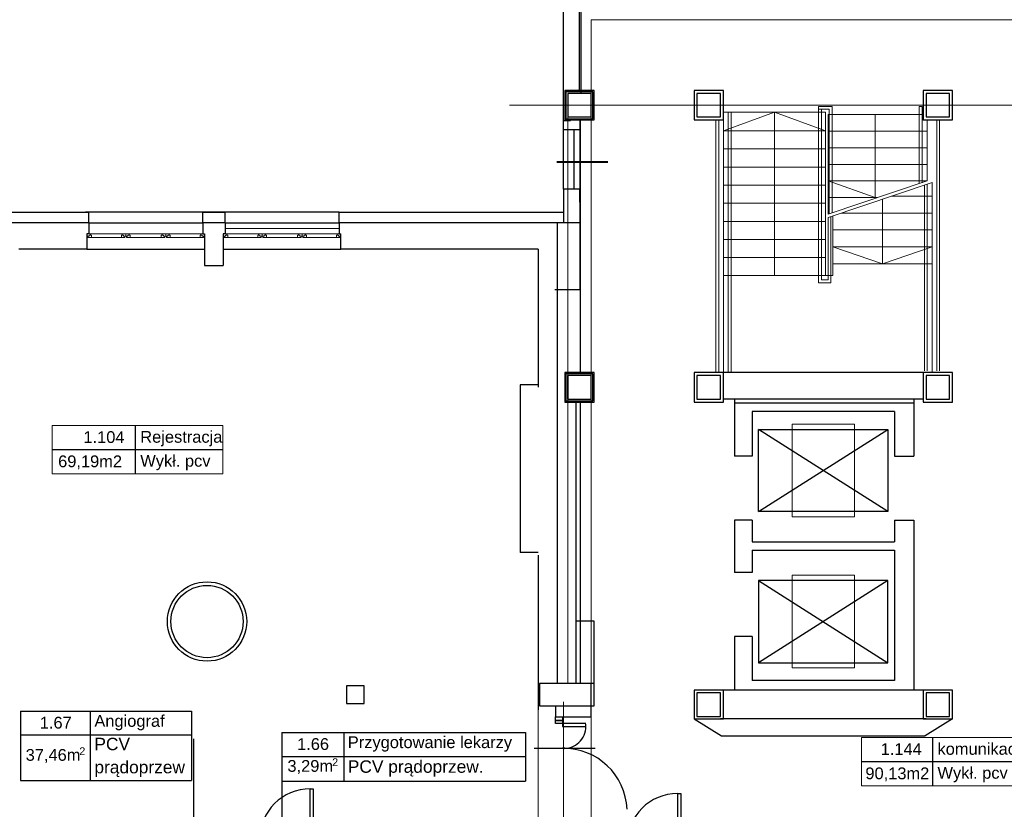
# Model space of a CAD drawing. Header units: millimetres. Extents: x 6612728327 to 6612744462, y 5733542327 to 5733552841.
# Tile 64 of 124: x 6612737210 to 6612738886, y 5733544947 to 5733546290. Entities that reach past the tile are written whole.
import ezdxf

# ---------------------------------------------------------------- set-up
doc = ezdxf.new("R2010")
doc.units = ezdxf.units.MM
doc.header["$MEASUREMENT"] = 0
doc.header["$XCLIPFRAME"] = 0
for name, color, linetype in [('!!!!_SCIANY GRUBE', 7, 'Continuous'), ('A_A-OPISY POM', 7, 'Continuous'), ('A_Sciany istn_DZIAŁOWE', 7, 'Continuous'), ('A_SCIANY PROJ. wewn', 7, 'Continuous'), ('A_SCIANY PROJ. ZELBET', 7, 'Continuous'), ('A_Stolarka_drzw_wew', 192, 'Continuous'), ('A_Stolarka_okna', 7, 'Continuous'), ('dwa_SCHODY', 7, 'Continuous'), ('dwa_SCHODY-balustr itp', 7, 'Continuous'), ('dwa_TEXT', 7, 'Continuous'), ('inw_PODCIĄGI', 7, 'Continuous'), ('inw_STOLARKAOKIENNA', 7, 'Continuous'), ('inw_WIDOK', 7, 'Continuous'), ('OSIE', 7, 'Continuous'), ('WIDOK', 7, 'Continuous')]:
    doc.layers.add(name, color=color, linetype=linetype)
doc.styles.add('GENERATED_STYLE_1', font='arial.ttf')
picture_1 = doc.add_image_def('image1.jpg', size_in_pixel=(216, 320))

msp = doc.modelspace()

# ---------------------------------------------------------------- linework, layer by layer
at = {"layer": '!!!!_SCIANY GRUBE', "color": 7, "lineweight": 30}
for p, q in [((6612738135.516488, 5733546119.844685), (6612738135.516488, 5733546367.844632)), ((6612738135.516488, 5733546118.844685), (6612738135.516488, 5733546367.844632)), ((6612738165.516487, 5733546164.844685), (6612738165.516487, 5733546362.844685)), ((6612738135.516487, 5733546103.015399), (6612738135.516487, 5733546313.024934)), ((6612738162.516488, 5733546169.844685), (6612738162.516488, 5733546319.844685)), ((6612738135.516488, 5733546118.844685), (6612738147.516488, 5733546118.844685)), ((6612738135.516488, 5733546118.844685), (6612738147.516488, 5733546118.844685)), ((6612738147.516487, 5733546121.844685), (6612738163.516487, 5733546121.844685)), ((6612738147.516488, 5733546119.844685), (6612738163.516488, 5733546119.844685)), ((6612738147.516488, 5733546118.844685), (6612738147.516488, 5733546119.844685)), ((6612738147.516488, 5733546119.844685), (6612738163.516488, 5733546119.844685)), ((6612738147.516488, 5733546118.844685), (6612738147.516488, 5733546119.844685)), ((6612738135.516487, 5733545980.082879), (6612738135.516487, 5733545975.082879)), ((6612738163.427757, 5733545980.082879), (6612738163.427757, 5733545831.565315)), ((6612737327.516486, 5733545944.844685), (6612737327.516486, 5733545962.844685)), ((6612737521.516487, 5733545944.844685), (6612737521.516487, 5733545962.844685)), ((6612737559.516487, 5733545944.844685), (6612737559.516487, 5733545962.844685)), ((6612737753.516487, 5733545944.844685), (6612737753.516487, 5733545962.844685)), ((6612737327.516486, 5733545944.844685), (6612737175.822072, 5733545944.844685)), ((6612737327.516486, 5733545944.844685), (6612737327.516486, 5733545925.844685)), ((6612737327.516486, 5733545944.844685), (6612737327.516486, 5733545925.844685)), ((6612737559.516487, 5733545944.844685), (6612737521.516487, 5733545944.844685)), ((6612737521.516487, 5733545944.844685), (6612737521.516487, 5733545925.844685)), ((6612737559.516487, 5733545944.844685), (6612737521.516487, 5733545944.844685)), ((6612737521.516487, 5733545944.844685), (6612737521.516487, 5733545925.844685)), ((6612737559.516487, 5733545944.844685), (6612737559.516487, 5733545925.844685)), ((6612737753.516487, 5733545944.844685), (6612737753.516487, 5733545925.844685)), ((6612738163.516487, 5733545944.844685), (6612737753.516487, 5733545944.844685)), ((6612737753.516487, 5733545944.844685), (6612737753.516487, 5733545925.844685)), ((6612738124.516487, 5733545944.844685), (6612738124.516487, 5733545160.844683)), ((6612738124.516488, 5733545944.844684), (6612738124.516488, 5733545160.844683)), ((6612738124.516488, 5733545944.844684), (6612738124.516488, 5733545160.844683)), ((6612738163.516487, 5733545941.844685), (6612738163.516487, 5733545687.844684)), ((6612738163.516488, 5733545941.844684), (6612738163.516488, 5733545689.844684)), ((6612738163.516488, 5733545941.844684), (6612738163.516488, 5733545689.844684)), ((6612737327.516486, 5733545925.844685), (6612737324.516486, 5733545925.844685)), ((6612737324.516486, 5733545925.844685), (6612737324.516486, 5733545899.844685)), ((6612737327.516486, 5733545925.844685), (6612737324.516486, 5733545925.844685)), ((6612737521.516487, 5733545925.844685), (6612737524.516487, 5733545925.844685)), ((6612737521.516487, 5733545925.844685), (6612737524.516487, 5733545925.844685)), ((6612737524.516487, 5733545925.844685), (6612737524.516487, 5733545871.844685)), ((6612737524.516487, 5733545925.844685), (6612737524.516487, 5733545871.844685)), ((6612737556.516487, 5733545925.844685), (6612737556.516487, 5733545871.844685)), ((6612737559.516487, 5733545925.844685), (6612737556.516487, 5733545925.844685)), ((6612737556.516487, 5733545925.844685), (6612737556.516487, 5733545871.844685)), ((6612737559.516487, 5733545925.844685), (6612737556.516487, 5733545925.844685)), ((6612737753.516487, 5733545925.844685), (6612737756.516487, 5733545925.844685)), ((6612737753.516487, 5733545925.844685), (6612737756.516487, 5733545925.844685)), ((6612737756.516487, 5733545899.844685), (6612737756.516487, 5733545925.844685)), ((6612737324.516486, 5733545899.844685), (6612737208.516486, 5733545899.844685)), ((6612738092.516487, 5733545899.844685), (6612737756.516487, 5733545899.844685)), ((6612738092.516487, 5733545899.844685), (6612738092.516487, 5733545668.844684)), ((6612738092.516488, 5733545899.844684), (6612738092.516488, 5733545664.844684)), ((6612737524.516487, 5733545871.844685), (6612737556.516487, 5733545871.844685)), ((6612738120.910397, 5733545831.565315), (6612738163.427757, 5733545831.565315)), ((6612738747.516489, 5733545689.844684), (6612738357.516488, 5733545689.844684)), ((6612738747.516489, 5733545689.844684), (6612738407.516488, 5733545689.844684)), ((6612738747.516489, 5733545689.844684), (6612738407.516488, 5733545689.844684)), ((6612738061.516487, 5733545668.844684), (6612738061.516487, 5733545383.844684)), ((6612738092.516487, 5733545668.844684), (6612738061.516487, 5733545668.844684)), ((6612738061.516487, 5733545668.844684), (6612738061.516487, 5733545383.844684)), ((6612738092.516487, 5733545668.844684), (6612738061.516487, 5733545668.844684)), ((6612738061.516487, 5733545668.844684), (6612738061.516487, 5733545383.844684)), ((6612738092.516487, 5733545668.844684), (6612738061.516487, 5733545668.844684)), ((6612738061.516487, 5733545668.844684), (6612738061.516487, 5733545383.844684)), ((6612738092.516487, 5733545668.844684), (6612738061.516487, 5733545668.844684)), ((6612738163.516487, 5733545641.844684), (6612738163.516487, 5733545160.844683)), ((6612738747.516489, 5733545644.844684), (6612738407.516488, 5733545644.844684)), ((6612738747.516489, 5733545644.844684), (6612738407.516488, 5733545644.844684)), ((6612738426.516489, 5733545644.844684), (6612738426.516489, 5733545547.844683)), ((6612738731.516489, 5733545644.844684), (6612738731.516489, 5733545547.844683)), ((6612738156.516488, 5733545639.844684), (6612738156.516488, 5733545160.844683)), ((6612738731.516489, 5733545637.844683), (6612738426.516489, 5733545637.844683)), ((6612738426.516489, 5733545637.844683), (6612738426.516489, 5733545547.844683)), ((6612738731.516489, 5733545637.844683), (6612738426.516489, 5733545637.844683)), ((6612738426.516489, 5733545637.844683), (6612738426.516489, 5733545547.844683)), ((6612738731.516489, 5733545637.844683), (6612738731.516489, 5733545547.844683)), ((6612738731.516489, 5733545637.844683), (6612738731.516489, 5733545547.844683)), ((6612738698.516489, 5733545623.844684), (6612738456.516488, 5733545623.844684)), ((6612738456.516488, 5733545623.844684), (6612738456.516488, 5733545547.844683)), ((6612738698.516489, 5733545623.844684), (6612738456.516488, 5733545623.844684)), ((6612738456.516488, 5733545623.844684), (6612738456.516488, 5733545547.844683)), ((6612738698.516489, 5733545623.844684), (6612738698.516489, 5733545547.844683)), ((6612738698.516489, 5733545623.844684), (6612738698.516489, 5733545547.844683)), ((6612738456.516488, 5733545547.844683), (6612738426.516489, 5733545547.844683)), ((6612738456.516488, 5733545547.844683), (6612738426.516489, 5733545547.844683)), ((6612738698.516489, 5733545547.844683), (6612738731.516489, 5733545547.844683)), ((6612738698.516489, 5733545547.844683), (6612738731.516489, 5733545547.844683)), ((6612738426.516489, 5733545438.844683), (6612738426.516489, 5733545349.844683)), ((6612738456.516488, 5733545438.844683), (6612738426.516489, 5733545438.844683)), ((6612738426.516489, 5733545438.844683), (6612738426.516489, 5733545349.844683)), ((6612738456.516488, 5733545438.844683), (6612738426.516489, 5733545438.844683)), ((6612738426.516489, 5733545438.844683), (6612738426.516489, 5733545349.844683)), ((6612738456.516488, 5733545438.844683), (6612738456.516488, 5733545401.844684)), ((6612738456.516488, 5733545438.844683), (6612738456.516488, 5733545401.844684)), ((6612738698.516489, 5733545438.844683), (6612738698.516489, 5733545401.844684)), ((6612738698.516489, 5733545438.844683), (6612738731.516489, 5733545438.844683)), ((6612738698.516489, 5733545438.844683), (6612738698.516489, 5733545401.844684)), ((6612738698.516489, 5733545438.844683), (6612738731.516489, 5733545438.844683)), ((6612738731.516489, 5733545438.844683), (6612738731.516489, 5733545226.844683)), ((6612738731.516489, 5733545438.844683), (6612738731.516489, 5733545149.844683)), ((6612738731.516489, 5733545438.844683), (6612738731.516489, 5733545226.844683)), ((6612738456.516488, 5733545401.844684), (6612738698.516489, 5733545401.844684)), ((6612738456.516488, 5733545401.844684), (6612738698.516489, 5733545401.844684)), ((6612738092.516487, 5733545383.844684), (6612738061.516487, 5733545383.844684)), ((6612738092.516487, 5733545383.844684), (6612738061.516487, 5733545383.844684)), ((6612738092.516487, 5733545383.844684), (6612738061.516487, 5733545383.844684)), ((6612738092.516487, 5733545383.844684), (6612738061.516487, 5733545383.844684)), ((6612738092.516487, 5733545379.11022), (6612738092.516487, 5733545116.118355)), ((6612738456.516488, 5733545387.844683), (6612738456.516488, 5733545349.844683)), ((6612738456.516488, 5733545387.844683), (6612738698.516489, 5733545387.844683)), ((6612738456.516488, 5733545387.844683), (6612738456.516488, 5733545349.844683)), ((6612738456.516488, 5733545387.844683), (6612738698.516489, 5733545387.844683)), ((6612738698.516489, 5733545387.844683), (6612738698.516489, 5733545226.844683)), ((6612738698.516489, 5733545387.844683), (6612738698.516489, 5733545226.844683)), ((6612738456.516488, 5733545349.844683), (6612738426.516489, 5733545349.844683)), ((6612738456.516488, 5733545349.844683), (6612738426.516489, 5733545349.844683)), ((6612738426.516489, 5733545240.844683), (6612738426.516489, 5733545151.844683)), ((6612738456.516488, 5733545240.844683), (6612738426.516489, 5733545240.844683)), ((6612738426.516489, 5733545240.844683), (6612738426.516489, 5733545151.844683)), ((6612738456.516488, 5733545240.844683), (6612738426.516489, 5733545240.844683)), ((6612738426.516489, 5733545240.844683), (6612738426.516489, 5733545149.844683)), ((6612738456.516488, 5733545240.844683), (6612738456.516488, 5733545165.844683)), ((6612738456.516488, 5733545240.844683), (6612738456.516488, 5733545165.844683)), ((6612738698.516489, 5733545226.844683), (6612738698.516489, 5733545165.844683)), ((6612738698.516489, 5733545226.844683), (6612738698.516489, 5733545165.844683)), ((6612738731.516489, 5733545226.844683), (6612738731.516489, 5733545151.844683)), ((6612738731.516489, 5733545226.844683), (6612738731.516489, 5733545151.844683)), ((6612738698.516489, 5733545165.844683), (6612738456.516488, 5733545165.844683)), ((6612738698.516489, 5733545165.844683), (6612738456.516488, 5733545165.844683)), ((6612738752.516488, 5733545149.844683), (6612738402.516488, 5733545149.844683)), ((6612738752.516488, 5733545149.844683), (6612738402.516488, 5733545149.844683)), ((6612738121.627832, 5733545122.844683), (6612738121.627832, 5733545104.354948)), ((6612738752.516488, 5733545100.844683), (6612738402.516488, 5733545100.844683)), ((6612738752.516488, 5733545100.844683), (6612738402.516488, 5733545100.844683)), ((6612738404.249774, 5733545071.844683), (6612738577.516488, 5733545071.844683)), ((6612738578.016488, 5733545071.844683), (6612738750.783203, 5733545071.844683))]:
    msp.add_line(p, q, dxfattribs=at)
for points in [[(6612738137.516488, 5733546119.844685), (6612738187.516488, 5733546119.844685), (6612738187.516488, 5733546169.844685), (6612738137.516488, 5733546169.844685)], [(6612738142.516488, 5733546124.844685), (6612738182.516488, 5733546124.844685), (6612738182.516488, 5733546164.844685), (6612738142.516488, 5733546164.844685)], [(6612738142.516488, 5733546124.844685), (6612738182.516488, 5733546124.844685), (6612738182.516488, 5733546164.844685), (6612738142.516488, 5733546164.844685)], [(6612738142.516488, 5733546124.844685), (6612738182.516488, 5733546124.844685), (6612738182.516488, 5733546164.844685), (6612738142.516488, 5733546164.844685)], [(6612738142.516488, 5733546124.844685), (6612738182.516488, 5733546124.844685), (6612738182.516488, 5733546164.844685), (6612738142.516488, 5733546164.844685)], [(6612738357.516488, 5733546119.844685), (6612738407.516488, 5733546119.844685), (6612738407.516488, 5733546169.844685), (6612738357.516488, 5733546169.844685)], [(6612738357.516488, 5733546119.844685), (6612738407.516488, 5733546119.844685), (6612738407.516488, 5733546169.844685), (6612738357.516488, 5733546169.844685)], [(6612738362.516488, 5733546124.844685), (6612738402.516488, 5733546124.844685), (6612738402.516488, 5733546164.844685), (6612738362.516488, 5733546164.844685)], [(6612738362.516488, 5733546124.844685), (6612738402.516488, 5733546124.844685), (6612738402.516488, 5733546164.844685), (6612738362.516488, 5733546164.844685)], [(6612738362.516488, 5733546124.844685), (6612738402.516488, 5733546124.844685), (6612738402.516488, 5733546164.844685), (6612738362.516488, 5733546164.844685)], [(6612738362.516488, 5733546124.844685), (6612738402.516488, 5733546124.844685), (6612738402.516488, 5733546164.844685), (6612738362.516488, 5733546164.844685)], [(6612738362.516488, 5733546124.844685), (6612738402.516488, 5733546124.844685), (6612738402.516488, 5733546164.844685), (6612738362.516488, 5733546164.844685)], [(6612738362.516488, 5733546124.844685), (6612738402.516488, 5733546124.844685), (6612738402.516488, 5733546164.844685), (6612738362.516488, 5733546164.844685)], [(6612738362.516488, 5733546124.844685), (6612738402.516488, 5733546124.844685), (6612738402.516488, 5733546164.844685), (6612738362.516488, 5733546164.844685)], [(6612738362.516488, 5733546124.844685), (6612738402.516488, 5733546124.844685), (6612738402.516488, 5733546164.844685), (6612738362.516488, 5733546164.844685)], [(6612738362.516488, 5733546124.844685), (6612738402.516488, 5733546124.844685), (6612738402.516488, 5733546164.844685), (6612738362.516488, 5733546164.844685)], [(6612738362.516488, 5733546124.844685), (6612738402.516488, 5733546124.844685), (6612738402.516488, 5733546164.844685), (6612738362.516488, 5733546164.844685)], [(6612738362.516488, 5733546124.844685), (6612738402.516488, 5733546124.844685), (6612738402.516488, 5733546164.844685), (6612738362.516488, 5733546164.844685)], [(6612738362.516488, 5733546124.844685), (6612738402.516488, 5733546124.844685), (6612738402.516488, 5733546164.844685), (6612738362.516488, 5733546164.844685)], [(6612738747.516489, 5733546119.844685), (6612738797.516488, 5733546119.844685), (6612738797.516488, 5733546169.844685), (6612738747.516489, 5733546169.844685)], [(6612738747.516489, 5733546119.844685), (6612738797.516488, 5733546119.844685), (6612738797.516488, 5733546169.844685), (6612738747.516489, 5733546169.844685)], [(6612738752.516488, 5733546124.844685), (6612738792.516489, 5733546124.844685), (6612738792.516489, 5733546164.844685), (6612738752.516488, 5733546164.844685)], [(6612738752.516488, 5733546124.844685), (6612738792.516489, 5733546124.844685), (6612738792.516489, 5733546164.844685), (6612738752.516488, 5733546164.844685)], [(6612738752.516488, 5733546124.844685), (6612738792.516489, 5733546124.844685), (6612738792.516489, 5733546164.844685), (6612738752.516488, 5733546164.844685)], [(6612738752.516488, 5733546124.844685), (6612738792.516489, 5733546124.844685), (6612738792.516489, 5733546164.844685), (6612738752.516488, 5733546164.844685)], [(6612738752.516488, 5733546124.844685), (6612738792.516489, 5733546124.844685), (6612738792.516489, 5733546164.844685), (6612738752.516488, 5733546164.844685)], [(6612738752.516488, 5733546124.844685), (6612738792.516489, 5733546124.844685), (6612738792.516489, 5733546164.844685), (6612738752.516488, 5733546164.844685)], [(6612738752.516488, 5733546124.844685), (6612738792.516489, 5733546124.844685), (6612738792.516489, 5733546164.844685), (6612738752.516488, 5733546164.844685)], [(6612738752.516488, 5733546124.844685), (6612738792.516489, 5733546124.844685), (6612738792.516489, 5733546164.844685), (6612738752.516488, 5733546164.844685)], [(6612738752.516488, 5733546124.844685), (6612738792.516489, 5733546124.844685), (6612738792.516489, 5733546164.844685), (6612738752.516488, 5733546164.844685)], [(6612738752.516488, 5733546124.844685), (6612738792.516489, 5733546124.844685), (6612738792.516489, 5733546164.844685), (6612738752.516488, 5733546164.844685)], [(6612738752.516488, 5733546124.844685), (6612738792.516489, 5733546124.844685), (6612738792.516489, 5733546164.844685), (6612738752.516488, 5733546164.844685)], [(6612738752.516488, 5733546124.844685), (6612738792.516489, 5733546124.844685), (6612738792.516489, 5733546164.844685), (6612738752.516488, 5733546164.844685)], [(6612738137.516488, 5733545639.844684), (6612738187.516488, 5733545639.844684), (6612738187.516488, 5733545689.844684), (6612738137.516488, 5733545689.844684)], [(6612738142.516488, 5733545644.844684), (6612738182.516488, 5733545644.844684), (6612738182.516488, 5733545684.844684), (6612738142.516488, 5733545684.844684)], [(6612738142.516488, 5733545644.844684), (6612738182.516488, 5733545644.844684), (6612738182.516488, 5733545684.844684), (6612738142.516488, 5733545684.844684)], [(6612738357.516488, 5733545639.844684), (6612738407.516488, 5733545639.844684), (6612738407.516488, 5733545689.844684), (6612738357.516488, 5733545689.844684)], [(6612738357.516488, 5733545639.844684), (6612738407.516488, 5733545639.844684), (6612738407.516488, 5733545689.844684), (6612738357.516488, 5733545689.844684)], [(6612738362.516488, 5733545644.844684), (6612738402.516488, 5733545644.844684), (6612738402.516488, 5733545684.844684), (6612738362.516488, 5733545684.844684)], [(6612738362.516488, 5733545644.844684), (6612738402.516488, 5733545644.844684), (6612738402.516488, 5733545684.844684), (6612738362.516488, 5733545684.844684)], [(6612738362.516488, 5733545644.844684), (6612738402.516488, 5733545644.844684), (6612738402.516488, 5733545684.844684), (6612738362.516488, 5733545684.844684)], [(6612738362.516488, 5733545644.844684), (6612738402.516488, 5733545644.844684), (6612738402.516488, 5733545684.844684), (6612738362.516488, 5733545684.844684)], [(6612738362.516488, 5733545644.844684), (6612738402.516488, 5733545644.844684), (6612738402.516488, 5733545684.844684), (6612738362.516488, 5733545684.844684)], [(6612738362.516488, 5733545644.844684), (6612738402.516488, 5733545644.844684), (6612738402.516488, 5733545684.844684), (6612738362.516488, 5733545684.844684)], [(6612738362.516488, 5733545644.844684), (6612738402.516488, 5733545644.844684), (6612738402.516488, 5733545684.844684), (6612738362.516488, 5733545684.844684)], [(6612738362.516488, 5733545644.844684), (6612738402.516488, 5733545644.844684), (6612738402.516488, 5733545684.844684), (6612738362.516488, 5733545684.844684)], [(6612738747.516489, 5733545639.844684), (6612738797.516488, 5733545639.844684), (6612738797.516488, 5733545689.844684), (6612738747.516489, 5733545689.844684)], [(6612738747.516489, 5733545639.844684), (6612738797.516488, 5733545639.844684), (6612738797.516488, 5733545689.844684), (6612738747.516489, 5733545689.844684)], [(6612738752.516488, 5733545644.844684), (6612738792.516489, 5733545644.844684), (6612738792.516489, 5733545684.844684), (6612738752.516488, 5733545684.844684)], [(6612738752.516488, 5733545644.844684), (6612738792.516489, 5733545644.844684), (6612738792.516489, 5733545684.844684), (6612738752.516488, 5733545684.844684)], [(6612738752.516488, 5733545644.844684), (6612738792.516489, 5733545644.844684), (6612738792.516489, 5733545684.844684), (6612738752.516488, 5733545684.844684)], [(6612738752.516488, 5733545644.844684), (6612738792.516489, 5733545644.844684), (6612738792.516489, 5733545684.844684), (6612738752.516488, 5733545684.844684)], [(6612738752.516488, 5733545644.844684), (6612738792.516489, 5733545644.844684), (6612738792.516489, 5733545684.844684), (6612738752.516488, 5733545684.844684)], [(6612738752.516488, 5733545644.844684), (6612738792.516489, 5733545644.844684), (6612738792.516489, 5733545684.844684), (6612738752.516488, 5733545684.844684)], [(6612738752.516488, 5733545644.844684), (6612738792.516489, 5733545644.844684), (6612738792.516489, 5733545684.844684), (6612738752.516488, 5733545684.844684)], [(6612738752.516488, 5733545644.844684), (6612738792.516489, 5733545644.844684), (6612738792.516489, 5733545684.844684), (6612738752.516488, 5733545684.844684)], [(6612738094.516488, 5733545122.844683), (6612738187.516488, 5733545122.844683), (6612738187.516488, 5733545160.844683), (6612738094.516488, 5733545160.844683)], [(6612738094.516488, 5733545122.844683), (6612738187.516488, 5733545122.844683), (6612738187.516488, 5733545160.844683), (6612738094.516488, 5733545160.844683)], [(6612738357.516488, 5733545100.844683), (6612738407.516488, 5733545100.844683), (6612738407.516488, 5733545149.844683), (6612738357.516488, 5733545149.844683)], [(6612738362.516488, 5733545104.844683), (6612738402.516488, 5733545104.844683), (6612738402.516488, 5733545144.844683), (6612738362.516488, 5733545144.844683)], [(6612738362.516488, 5733545104.844683), (6612738402.516488, 5733545104.844683), (6612738402.516488, 5733545144.844683), (6612738362.516488, 5733545144.844683)], [(6612738747.516489, 5733545100.844683), (6612738797.516488, 5733545100.844683), (6612738797.516488, 5733545149.844683), (6612738747.516489, 5733545149.844683)], [(6612738752.516488, 5733545104.844683), (6612738792.516489, 5733545104.844683), (6612738792.516489, 5733545144.844683), (6612738752.516488, 5733545144.844683)], [(6612738752.516488, 5733545104.844683), (6612738792.516489, 5733545104.844683), (6612738792.516489, 5733545144.844683), (6612738752.516488, 5733545144.844683)]]:
    msp.add_lwpolyline(points, close=True, dxfattribs=at)
at = {"layer": '!!!!_SCIANY GRUBE', "color": 7, "lineweight": 30, "flags": 128}
for points in [[(6612738139.516487, 5733546121.844685), (6612738185.516487, 5733546121.844685), (6612738185.516487, 5733546167.844685), (6612738139.516487, 5733546167.844685)], [(6612738142.516487, 5733546124.844685), (6612738182.516487, 5733546124.844685), (6612738182.516487, 5733546164.844685), (6612738142.516487, 5733546164.844685)], [(6612738142.516487, 5733546124.844685), (6612738182.516487, 5733546124.844685), (6612738182.516487, 5733546164.844685), (6612738142.516487, 5733546164.844685)], [(6612738139.427757, 5733545641.844684), (6612738185.427757, 5733545641.844684), (6612738185.427757, 5733545687.844684), (6612738139.427757, 5733545687.844684)], [(6612738139.516487, 5733545641.844684), (6612738185.516487, 5733545641.844684), (6612738185.516487, 5733545687.844684), (6612738139.516487, 5733545687.844684)], [(6612738139.516487, 5733545641.844684), (6612738185.516487, 5733545641.844684), (6612738185.516487, 5733545687.844684), (6612738139.516487, 5733545687.844684)], [(6612738139.516487, 5733545641.844684), (6612738185.516487, 5733545641.844684), (6612738185.516487, 5733545687.844684), (6612738139.516487, 5733545687.844684)], [(6612738139.516487, 5733545641.844684), (6612738185.516487, 5733545641.844684), (6612738185.516487, 5733545687.844684), (6612738139.516487, 5733545687.844684)], [(6612738142.427757, 5733545644.844684), (6612738182.427757, 5733545644.844684), (6612738182.427757, 5733545684.844684), (6612738142.427757, 5733545684.844684)], [(6612738142.427757, 5733545644.844684), (6612738182.427757, 5733545644.844684), (6612738182.427757, 5733545684.844684), (6612738142.427757, 5733545684.844684)], [(6612738142.516487, 5733545644.844684), (6612738182.516487, 5733545644.844684), (6612738182.516487, 5733545684.844684), (6612738142.516487, 5733545684.844684)], [(6612738142.516487, 5733545644.844684), (6612738182.516487, 5733545644.844684), (6612738182.516487, 5733545684.844684), (6612738142.516487, 5733545684.844684)], [(6612738142.516487, 5733545644.844684), (6612738182.516487, 5733545644.844684), (6612738182.516487, 5733545684.844684), (6612738142.516487, 5733545684.844684)], [(6612738142.516487, 5733545644.844684), (6612738182.516487, 5733545644.844684), (6612738182.516487, 5733545684.844684), (6612738142.516487, 5733545684.844684)], [(6612738142.516487, 5733545644.844684), (6612738182.516487, 5733545644.844684), (6612738182.516487, 5733545684.844684), (6612738142.516487, 5733545684.844684)], [(6612738142.516487, 5733545644.844684), (6612738182.516487, 5733545644.844684), (6612738182.516487, 5733545684.844684), (6612738142.516487, 5733545684.844684)], [(6612737766.041817, 5733545126.844683), (6612737796.041817, 5733545126.844683), (6612737796.041817, 5733545156.844683), (6612737766.041817, 5733545156.844683)], [(6612737766.041817, 5733545126.844683), (6612737796.041817, 5733545126.844683), (6612737796.041817, 5733545156.844683), (6612737766.041817, 5733545156.844683)], [(6612738094.516487, 5733545122.844683), (6612738182.516487, 5733545122.844683), (6612738182.516487, 5733545160.844683), (6612738094.516487, 5733545160.844683)], [(6612738094.516487, 5733545122.844683), (6612738182.516487, 5733545122.844683), (6612738182.516487, 5733545160.844683), (6612738094.516487, 5733545160.844683)], [(6612738094.516487, 5733545122.844683), (6612738182.516487, 5733545122.844683), (6612738182.516487, 5733545160.844683), (6612738094.516487, 5733545160.844683)]]:
    msp.add_lwpolyline(points, close=True, dxfattribs=at)
for points in [[(6612738163.516487, 5733546121.844685), (6612738163.516487, 5733546103.015399), (6612738135.427757, 5733546103.015399), (6612738135.427757, 5733546118.844685)], [(6612738163.427757, 5733545980.082879), (6612738163.427757, 5733546002.015399), (6612738135.516487, 5733546002.015399), (6612738135.516487, 5733545944.844685)], [(6612737140.016644, 5733545893.115896), (6612737162.759794, 5733545962.844685), (6612737327.516486, 5733545962.844685)], [(6612737521.516487, 5733545962.844685), (6612737559.516487, 5733545962.844685)], [(6612737753.516487, 5733545962.844685), (6612738135.516487, 5733545962.844685)], [(6612738182.774474, 5733545104.354948), (6612738182.516487, 5733545122.844683)], [(6612738121.627832, 5733545104.354948), (6612738182.774474, 5733545104.354948)]]:
    msp.add_lwpolyline(points, dxfattribs=at)
at = {"layer": '!!!!_SCIANY GRUBE', "color": 7, "lineweight": 30}
for points in [[(6612738187.516488, 5733545160.844683), (6612738187.516488, 5733545266.844684), (6612738156.516488, 5733545266.844684)], [(6612738357.516488, 5733545100.844683), (6612738404.249774, 5733545071.844683)], [(6612738797.516488, 5733545100.844683), (6612738750.783203, 5733545071.844683)]]:
    msp.add_lwpolyline(points, dxfattribs=at)
at = {"layer": 'A_A-OPISY POM', "color": 7, "lineweight": 25}
for p, q in [((6612737406.709442, 5733545600.068176), (6612737406.709442, 5733545517.925053)), ((6612737265.285028, 5733545559.324769), (6612737555.709278, 5733545559.324769)), ((6612737211.584144, 5733545114.040069), (6612737502.290036, 5733545114.040069)), ((6612737211.584144, 5733545114.040069), (6612737211.584144, 5733544995.730742)), ((6612737330.124599, 5733545114.040069), (6612737330.124599, 5733544995.730742)), ((6612737502.290036, 5733545114.040069), (6612737502.290036, 5733544995.730742)), ((6612737211.584144, 5733545073.296661), (6612737502.290036, 5733545073.296661)), ((6612737656.032899, 5733545077.633944), (6612738070.605794, 5733545077.633944)), ((6612737656.032899, 5733545077.633944), (6612737656.032899, 5733544994.660233)), ((6612737761.36416, 5733545077.633944), (6612737761.36416, 5733544994.660233)), ((6612738070.605794, 5733545077.633944), (6612738070.605794, 5733544994.660233)), ((6612738763.29537, 5733545069.165009), (6612738763.29537, 5733544987.021886)), ((6612737656.032899, 5733545036.890536), (6612738070.605794, 5733545036.890536)), ((6612738642.786261, 5733545028.049878), (6612738933.210511, 5733545028.049878)), ((6612737211.584144, 5733544995.730742), (6612737502.290036, 5733544995.730742)), ((6612737656.032899, 5733544994.660233), (6612738070.605794, 5733544994.660233))]:
    msp.add_line(p, q, dxfattribs=at)
at = {"layer": 'A_A-OPISY POM', "color": 7, "lineweight": 25, "flags": 128}
for points in [[(6612737505.972395, 5733545066.566553), (6612737505.972395, 5733544706.697996)], [(6612737656.032899, 5733544994.660233), (6612737656.032899, 5733544835.141906)]]:
    msp.add_lwpolyline(points, dxfattribs=at)
at = {"layer": 'A_Sciany istn_DZIAŁOWE', "color": 7, "lineweight": 18}
for points in [[(6612737265.285028, 5733545600.068176), (6612737555.709278, 5733545600.068176), (6612737555.709278, 5733545517.837914), (6612737265.285028, 5733545517.837914)], [(6612738642.786261, 5733545069.165009), (6612738933.210511, 5733545069.165009), (6612738933.210511, 5733544986.934747), (6612738642.786261, 5733544986.934747)]]:
    msp.add_lwpolyline(points, close=True, dxfattribs=at)
at = {"layer": 'A_Sciany istn_DZIAŁOWE', "color": 7}
for radius in [67.5, 61.5]:
    msp.add_circle((6612737528.791445, 5733545266.344684), radius, dxfattribs=at)
at = {"layer": 'A_SCIANY PROJ. wewn', "color": 146, "lineweight": 18, "flags": 128}
msp.add_lwpolyline([(6612737559.516487, 5733545944.844685), (6612737753.516487, 5733545944.844685), (6612737753.516487, 5733545935.344685), (6612737559.516487, 5733545935.344685)], close=True, dxfattribs=at)
at = {"layer": 'A_SCIANY PROJ. ZELBET', "color": 7, "lineweight": 30}
msp.add_line((6612737753.516487, 5733545962.844685), (6612737322.309724, 5733545962.844685), dxfattribs=at)
at = {"layer": 'A_Stolarka_drzw_wew', "color": 7, "lineweight": 30}
for p, q in [((6612738121.627832, 5733545104.354948), (6612738133.627832, 5733545104.354948)), ((6612738121.627832, 5733545097.854948), (6612738121.627832, 5733545104.354948)), ((6612738121.627832, 5733545097.854948), (6612738133.627832, 5733545097.854948)), ((6612738121.627832, 5733545092.854948), (6612738121.627832, 5733545097.854948)), ((6612738133.627832, 5733545097.854948), (6612738121.627832, 5733545097.854948)), ((6612738133.627832, 5733545092.854948), (6612738121.627832, 5733545092.854948)), ((6612738133.627832, 5733545104.354948), (6612738133.627832, 5733545097.854948)), ((6612738133.627832, 5733545097.854948), (6612738133.627832, 5733545092.854948)), ((6612738173.627832, 5733545092.854948), (6612738133.627832, 5733545092.854948)), ((6612738133.627832, 5733545092.854948), (6612738133.627832, 5733545087.854948)), ((6612738173.627832, 5733545086.854948), (6612738173.627832, 5733545091.854948)), ((6612738133.627832, 5733545087.854948), (6612738173.627832, 5733545087.854948)), ((6612738133.627832, 5733545087.854948), (6612738173.627832, 5733545087.854948)), ((6612738085.524508, 5733545050.597728), (6612738189.396436, 5733545050.597728)), ((6612738137.460472, 5733545050.597728), (6612738133.768342, 5733545050.597728)), ((6612737704.516487, 5733544895.844683), (6612737704.516487, 5733544981.844683)), ((6612737704.516487, 5733544981.844683), (6612737709.516487, 5733544981.844683)), ((6612737709.516487, 5733544981.844683), (6612737709.516487, 5733544895.844683)), ((6612738329.813534, 5733544887.844683), (6612738329.813534, 5733544973.844683)), ((6612738329.813534, 5733544973.844683), (6612738334.813534, 5733544973.844683)), ((6612738334.813534, 5733544973.844683), (6612738334.813534, 5733544887.844683))]:
    msp.add_line(p, q, dxfattribs=at)
for centre, radius, start, end in [((6612738136.312131, 5733545087.826634), 37.315712, 266.091205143, 0.043713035), ((6612738135.614846, 5733544942.670659), 107.942863, 2.221729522, 90.980318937), ((6612737704.516487, 5733544895.844683), 86, 90, 180), ((6612738329.813534, 5733544887.844683), 86, 90, 180)]:
    msp.add_arc(centre, radius, start, end, dxfattribs=at)
at = {"layer": 'A_Stolarka_okna', "color": 7, "lineweight": 40}
msp.add_line((6612738124.097784, 5733546048.626696), (6612738210.608646, 5733546048.626696), dxfattribs=at)
at = {"layer": 'dwa_SCHODY', "color": 7, "lineweight": 18}
for p, q in [((6612738762.516489, 5733546013.444683), (6612738762.516489, 5733545689.844684)), ((6612738762.516489, 5733545989.844684), (6612738692.789216, 5733545989.844684)), ((6612738762.516489, 5733545961.244683), (6612738608.289216, 5733545961.244683)), ((6612738593.516488, 5733545956.244684), (6612738593.516488, 5733545874.844685)), ((6612738762.516489, 5733545932.644684), (6612738593.516488, 5733545932.644684)), ((6612738762.516489, 5733545904.044683), (6612738593.516488, 5733545904.044683)), ((6612738762.516489, 5733545874.844685), (6612738593.516488, 5733545874.844685))]:
    msp.add_line(p, q, dxfattribs=at)
for points in [[(6612738407.516488, 5733546144.844684), (6612738407.516488, 5733545689.844684)], [(6612738581.516488, 5733546132.844684), (6612738407.516488, 5733546132.844684)], [(6612738581.516488, 5733545854.844684), (6612738581.516488, 5733546132.844684)], [(6612738585.516489, 5733546128.844685), (6612738746.516488, 5733546128.844685)], [(6612738585.516489, 5733546128.844685), (6612738585.516489, 5733545959.644684)], [(6612738585.516489, 5733546128.844685), (6612738585.516489, 5733545987.844685)], [(6612738746.516488, 5733546128.844685), (6612738746.516488, 5733546119.844685), (6612738754.516489, 5733546119.844685)], [(6612738746.516488, 5733546128.844685), (6612738746.516488, 5733546119.844685), (6612738754.516489, 5733546119.844685)], [(6612738754.516489, 5733546119.844685), (6612738754.516489, 5733546016.044683)], [(6612738407.516488, 5733546101.244684), (6612738581.516488, 5733546101.244684)], [(6612738585.516489, 5733546100.644685), (6612738754.516489, 5733546100.644685)], [(6612738407.516488, 5733546070.444684), (6612738581.516488, 5733546070.444684)], [(6612738585.516489, 5733546072.444684), (6612738754.516489, 5733546072.444684)], [(6612738585.516489, 5733546044.244684), (6612738754.516489, 5733546044.244684)], [(6612738407.516488, 5733546039.644684), (6612738581.516488, 5733546039.644684)], [(6612738585.516489, 5733546016.044683), (6612738754.516489, 5733546016.044683)], [(6612738762.516489, 5733545765.840576), (6612738762.516489, 5733546013.444683)], [(6612738407.516488, 5733546008.844684), (6612738581.516488, 5733546008.844684)], [(6612738407.516488, 5733545978.044684), (6612738581.516488, 5733545978.044684)], [(6612738585.516489, 5733545987.844685), (6612738670.016489, 5733545987.844685)], [(6612738407.516488, 5733545947.244684), (6612738581.516488, 5733545947.244684)], [(6612738407.516488, 5733545916.444684), (6612738581.516488, 5733545916.444684)], [(6612738407.516488, 5733545885.644684), (6612738581.516488, 5733545885.644684)], [(6612738581.516488, 5733545854.844684), (6612738593.516488, 5733545854.844684), (6612738593.516488, 5733545874.844685)], [(6612738407.516488, 5733545854.844684), (6612738581.516488, 5733545854.844684)], [(6612738569.516489, 5733545854.844684), (6612738581.516488, 5733545854.844684)], [(6612738407.516488, 5733545689.844684), (6612738762.516489, 5733545689.844684)]]:
    msp.add_lwpolyline(points, dxfattribs=at)
at = {"layer": 'dwa_SCHODY-balustr itp', "color": 7, "lineweight": 20}
for points in [[(6612738415.516489, 5733546132.844684), (6612738415.516489, 5733545689.844684)], [(6612738420.516489, 5733546132.844684), (6612738420.516489, 5733545689.844684)], [(6612738592.516489, 5733545961.980779), (6612738592.516489, 5733546142.844685), (6612738569.516489, 5733546142.844685)], [(6612738569.516489, 5733546142.844685), (6612738569.516489, 5733545842.844684)], [(6612738587.516488, 5733545960.31214), (6612738587.516488, 5733546137.844684), (6612738569.516489, 5733546137.844684)], [(6612738574.516489, 5733546137.844684), (6612738574.516489, 5733545847.844684)], [(6612738740.516489, 5733546011.372495), (6612738740.516489, 5733546142.844685)], [(6612738740.516489, 5733546142.844685), (6612738745.516489, 5733546142.844685)], [(6612738745.516489, 5733546013.041134), (6612738745.516489, 5733546142.844685)], [(6612738394.516488, 5733546119.844685), (6612738394.516488, 5733545689.844684)], [(6612738399.516489, 5733546119.844685), (6612738399.516489, 5733545689.844684)], [(6612738770.516489, 5733546119.844685), (6612738770.516489, 5733545692.844684)], [(6612738775.516489, 5733546119.844685), (6612738775.516489, 5733545692.844684)], [(6612738754.516489, 5733546010.736992), (6612738754.516489, 5733545692.844684)], [(6612738749.516489, 5733546009.044683), (6612738749.516489, 5733545692.844684)], [(6612738585.516489, 5733545953.536992), (6612738585.516489, 5733545847.844684)], [(6612738590.516489, 5733545955.2293), (6612738590.516489, 5733545842.844684)], [(6612738574.516489, 5733545847.844684), (6612738585.516489, 5733545847.844684)], [(6612738569.516489, 5733545842.844684), (6612738590.516489, 5733545842.844684)]]:
    msp.add_lwpolyline(points, dxfattribs=at)
at = {"layer": 'dwa_TEXT', "color": 7, "lineweight": 20}
for points in [[(6612738581.516488, 5733546101.244684), (6612738494.516489, 5733546132.844684), (6612738407.516488, 5733546101.244684)], [(6612738494.516489, 5733545854.844684), (6612738494.516489, 5733546132.844684)], [(6612738666.016489, 5733546128.844685), (6612738666.016489, 5733545987.844685)], [(6612738754.516489, 5733546016.044683), (6612738585.516489, 5733545959.644684)], [(6612738585.516489, 5733546016.044683), (6612738666.016489, 5733545987.844685)], [(6612738585.516489, 5733545953.536992), (6612738762.516489, 5733546013.444683)], [(6612738678.016489, 5733545874.844685), (6612738678.016489, 5733545984.844684)], [(6612738593.516488, 5733545904.044683), (6612738678.016489, 5733545874.844685), (6612738762.516489, 5733545904.044683)]]:
    msp.add_lwpolyline(points, dxfattribs=at)
at = {"layer": 'inw_PODCIĄGI', "color": 7, "lineweight": 18}
for p, q in [((6612738182.516487, 5733546289.844685), (6612738972.516489, 5733546289.844685)), ((6612738182.516487, 5733546164.844685), (6612738182.516487, 5733546289.844685)), ((6612738142.785286, 5733545684.844684), (6612738142.785286, 5733546124.844685)), ((6612738182.427757, 5733545684.844684), (6612738182.427757, 5733546124.844685)), ((6612738182.516487, 5733545684.844684), (6612738182.516487, 5733546124.844685)), ((6612738142.785286, 5733545160.844683), (6612738142.785286, 5733545644.844684)), ((6612738182.427757, 5733545160.844683), (6612738182.427757, 5733545644.844684)), ((6612738092.516487, 5733545123.118355), (6612738092.516487, 5733544923.118355)), ((6612738135.387844, 5733545129.844683), (6612738135.387844, 5733544929.844683)), ((6612738182.516487, 5733545129.844683), (6612738182.516487, 5733544929.844683))]:
    msp.add_line(p, q, dxfattribs=at)
at = {"layer": 'inw_STOLARKAOKIENNA', "color": 7, "lineweight": 18}
for p, q in [((6612737330.516486, 5733545925.844685), (6612737384.516486, 5733545925.844685)), ((6612737332.016486, 5733545919.844685), (6612737383.016486, 5733545919.844685)), ((6612737396.516486, 5733545925.844685), (6612737452.516486, 5733545925.844685)), ((6612737398.016486, 5733545919.844685), (6612737451.016486, 5733545919.844685)), ((6612737464.516487, 5733545925.844685), (6612737518.516487, 5733545925.844685)), ((6612737466.016487, 5733545919.844685), (6612737517.016487, 5733545919.844685)), ((6612737562.516487, 5733545925.844685), (6612737616.516487, 5733545925.844685)), ((6612737564.016487, 5733545919.844685), (6612737615.016487, 5733545919.844685)), ((6612737628.516487, 5733545925.844685), (6612737684.516487, 5733545925.844685)), ((6612737630.016487, 5733545919.844685), (6612737683.016487, 5733545919.844685)), ((6612737696.516487, 5733545925.844685), (6612737750.516487, 5733545925.844685)), ((6612737698.016487, 5733545919.844685), (6612737749.016487, 5733545919.844685))]:
    msp.add_line(p, q, dxfattribs=at)
at = {"layer": 'inw_STOLARKAOKIENNA', "color": 7, "lineweight": 18, "flags": 128}
for points in [[(6612737324.516486, 5733545925.844685), (6612737330.516486, 5733545925.844685), (6612737330.516486, 5733545923.594685), (6612737328.266486, 5733545923.594685), (6612737328.266486, 5733545922.094685), (6612737324.516486, 5733545922.094685)], [(6612737326.016486, 5733545922.094685), (6612737328.266486, 5733545922.094685), (6612737328.266486, 5733545923.594685), (6612737332.016486, 5733545923.594685), (6612737332.016486, 5733545919.844685), (6612737326.016486, 5733545919.844685)], [(6612737389.016486, 5733545922.094685), (6612737386.766486, 5733545922.094685), (6612737386.766486, 5733545923.594685), (6612737383.016486, 5733545923.594685), (6612737383.016486, 5733545919.844685), (6612737389.016486, 5733545919.844685)], [(6612737390.516486, 5733545925.844685), (6612737384.516486, 5733545925.844685), (6612737384.516486, 5733545923.594685), (6612737386.766486, 5733545923.594685), (6612737386.766486, 5733545922.094685), (6612737390.516486, 5733545922.094685)], [(6612737390.516486, 5733545925.844685), (6612737396.516486, 5733545925.844685), (6612737396.516486, 5733545923.594685), (6612737394.266486, 5733545923.594685), (6612737394.266486, 5733545922.094685), (6612737390.516486, 5733545922.094685)], [(6612737392.016486, 5733545922.094685), (6612737394.266486, 5733545922.094685), (6612737394.266486, 5733545923.594685), (6612737398.016486, 5733545923.594685), (6612737398.016486, 5733545919.844685), (6612737392.016486, 5733545919.844685)], [(6612737457.016487, 5733545922.094685), (6612737454.766486, 5733545922.094685), (6612737454.766486, 5733545923.594685), (6612737451.016486, 5733545923.594685), (6612737451.016486, 5733545919.844685), (6612737457.016487, 5733545919.844685)], [(6612737458.516487, 5733545925.844685), (6612737452.516486, 5733545925.844685), (6612737452.516486, 5733545923.594685), (6612737454.766486, 5733545923.594685), (6612737454.766486, 5733545922.094685), (6612737458.516487, 5733545922.094685)], [(6612737458.516487, 5733545925.844685), (6612737464.516487, 5733545925.844685), (6612737464.516487, 5733545923.594685), (6612737462.266487, 5733545923.594685), (6612737462.266487, 5733545922.094685), (6612737458.516487, 5733545922.094685)], [(6612737460.016487, 5733545922.094685), (6612737462.266487, 5733545922.094685), (6612737462.266487, 5733545923.594685), (6612737466.016487, 5733545923.594685), (6612737466.016487, 5733545919.844685), (6612737460.016487, 5733545919.844685)], [(6612737523.016487, 5733545922.094685), (6612737520.766487, 5733545922.094685), (6612737520.766487, 5733545923.594685), (6612737517.016487, 5733545923.594685), (6612737517.016487, 5733545919.844685), (6612737523.016487, 5733545919.844685)], [(6612737524.516487, 5733545925.844685), (6612737518.516487, 5733545925.844685), (6612737518.516487, 5733545923.594685), (6612737520.766487, 5733545923.594685), (6612737520.766487, 5733545922.094685), (6612737524.516487, 5733545922.094685)], [(6612737556.516487, 5733545925.844685), (6612737562.516487, 5733545925.844685), (6612737562.516487, 5733545923.594685), (6612737560.266487, 5733545923.594685), (6612737560.266487, 5733545922.094685), (6612737556.516487, 5733545922.094685)], [(6612737558.016487, 5733545922.094685), (6612737560.266487, 5733545922.094685), (6612737560.266487, 5733545923.594685), (6612737564.016487, 5733545923.594685), (6612737564.016487, 5733545919.844685), (6612737558.016487, 5733545919.844685)], [(6612737621.016487, 5733545922.094685), (6612737618.766487, 5733545922.094685), (6612737618.766487, 5733545923.594685), (6612737615.016487, 5733545923.594685), (6612737615.016487, 5733545919.844685), (6612737621.016487, 5733545919.844685)], [(6612737622.516487, 5733545925.844685), (6612737616.516487, 5733545925.844685), (6612737616.516487, 5733545923.594685), (6612737618.766487, 5733545923.594685), (6612737618.766487, 5733545922.094685), (6612737622.516487, 5733545922.094685)], [(6612737622.516487, 5733545925.844685), (6612737628.516487, 5733545925.844685), (6612737628.516487, 5733545923.594685), (6612737626.266487, 5733545923.594685), (6612737626.266487, 5733545922.094685), (6612737622.516487, 5733545922.094685)], [(6612737624.016487, 5733545922.094685), (6612737626.266487, 5733545922.094685), (6612737626.266487, 5733545923.594685), (6612737630.016487, 5733545923.594685), (6612737630.016487, 5733545919.844685), (6612737624.016487, 5733545919.844685)], [(6612737689.016487, 5733545922.094685), (6612737686.766487, 5733545922.094685), (6612737686.766487, 5733545923.594685), (6612737683.016487, 5733545923.594685), (6612737683.016487, 5733545919.844685), (6612737689.016487, 5733545919.844685)], [(6612737690.516487, 5733545925.844685), (6612737684.516487, 5733545925.844685), (6612737684.516487, 5733545923.594685), (6612737686.766487, 5733545923.594685), (6612737686.766487, 5733545922.094685), (6612737690.516487, 5733545922.094685)], [(6612737690.516487, 5733545925.844685), (6612737696.516487, 5733545925.844685), (6612737696.516487, 5733545923.594685), (6612737694.266487, 5733545923.594685), (6612737694.266487, 5733545922.094685), (6612737690.516487, 5733545922.094685)], [(6612737692.016487, 5733545922.094685), (6612737694.266487, 5733545922.094685), (6612737694.266487, 5733545923.594685), (6612737698.016487, 5733545923.594685), (6612737698.016487, 5733545919.844685), (6612737692.016487, 5733545919.844685)], [(6612737755.016487, 5733545922.094685), (6612737752.766487, 5733545922.094685), (6612737752.766487, 5733545923.594685), (6612737749.016487, 5733545923.594685), (6612737749.016487, 5733545919.844685), (6612737755.016487, 5733545919.844685)], [(6612737756.516487, 5733545925.844685), (6612737750.516487, 5733545925.844685), (6612737750.516487, 5733545923.594685), (6612737752.766487, 5733545923.594685), (6612737752.766487, 5733545922.094685), (6612737756.516487, 5733545922.094685)]]:
    msp.add_lwpolyline(points, close=True, dxfattribs=at)
at = {"layer": 'inw_WIDOK', "color": 7, "lineweight": 30}
for p, q in [((6612738163.427757, 5733546121.844685), (6612738163.427757, 5733545941.844685)), ((6612738163.516487, 5733546121.844685), (6612738163.516487, 5733545941.844685))]:
    msp.add_line(p, q, dxfattribs=at)
at = {"layer": 'OSIE', "color": 7, "lineweight": 18}
msp.add_line((6612738043.663651, 5733546144.844684), (6612739111.369337, 5733546144.844684), dxfattribs=at)
msp.add_line((6612738043.663651, 5733546144.844684), (6612739111.369337, 5733546144.844684), dxfattribs=at)
at = {"layer": 'WIDOK', "color": 7}
for p, q in [((6612738163.516487, 5733546121.844685), (6612738163.516487, 5733545941.844685)), ((6612738135.516487, 5733546002.015399), (6612738135.516487, 5733546102.749321)), ((6612738153.160541, 5733546103.015399), (6612738153.160541, 5733546002.015399)), ((6612737327.516486, 5733545944.844685), (6612737521.516487, 5733545944.844685)), ((6612737327.516486, 5733545944.844685), (6612737521.516487, 5733545944.844685)), ((6612737559.516487, 5733545944.844685), (6612737753.516487, 5733545944.844685)), ((6612737324.516486, 5733545899.844685), (6612737524.516487, 5733545899.844685)), ((6612737324.516486, 5733545899.844685), (6612737524.516487, 5733545899.844685)), ((6612737556.516487, 5733545899.844685), (6612737756.516487, 5733545899.844685)), ((6612738467.516489, 5733545453.344684), (6612738687.516489, 5733545593.344683)), ((6612738687.516489, 5733545453.344684), (6612738467.516489, 5733545593.344683)), ((6612738467.516489, 5733545453.344684), (6612738687.516489, 5733545593.344683)), ((6612738687.516489, 5733545453.344684), (6612738467.516489, 5733545593.344683)), ((6612738467.516489, 5733545336.344683), (6612738687.516489, 5733545196.344683)), ((6612738687.516489, 5733545336.344683), (6612738467.516489, 5733545196.344683)), ((6612738467.516489, 5733545336.344683), (6612738687.516489, 5733545196.344683)), ((6612738687.516489, 5733545336.344683), (6612738467.516489, 5733545196.344683))]:
    msp.add_line(p, q, dxfattribs=at)
for points in [[(6612738467.516489, 5733545593.344683), (6612738687.516489, 5733545593.344683), (6612738687.516489, 5733545453.344684), (6612738467.516489, 5733545453.344684)], [(6612738467.516489, 5733545593.344683), (6612738687.516489, 5733545593.344683), (6612738687.516489, 5733545453.344684), (6612738467.516489, 5733545453.344684)], [(6612738467.516489, 5733545196.344683), (6612738687.516489, 5733545196.344683), (6612738687.516489, 5733545336.344683), (6612738467.516489, 5733545336.344683)], [(6612738467.516489, 5733545196.344683), (6612738687.516489, 5733545196.344683), (6612738687.516489, 5733545336.344683), (6612738467.516489, 5733545336.344683)]]:
    msp.add_lwpolyline(points, close=True, dxfattribs=at)

# ---------------------------------------------------------------- texts
at = {"layer": 'A_A-OPISY POM', "color": 7, "lineweight": 25, "attachment_point": 7, "style": 'GENERATED_STYLE_1'}
for s, insert, char_height in [('\\A1;{\\pql;\\fArial|b0|i0|c238|p38;1.104}', (6612737318.536064, 5733545569.882655), 20.00000003), ('\\A1;{\\pql;\\fArial|b0|i0|c238|p38;R\\fArial|b0|i0|c238|p38;ejestracja}', (6612737415.245618, 5733545564.531795), 20.00000003), ('\\A1;{\\pql;\\fArial|b0|i0|c238|p38;69,19m2}', (6612737275.494243, 5733545525.218563), 20.00000003), ('\\A1;{\\pql;\\fArial|b0|i0|c238|p38;Wykł. pcv}', (6612737415.245618, 5733545523.78839), 20.00000003), ('\\A1;{\\pql;\\fArial|b0|i0|c238|p38;1.67}', (6612737244.248684, 5733545083.987392), 19.99998003), ('\\A1;{\\pql;\\fArial|b0|i0|c238|p38;Angiograf}', (6612737337.162983, 5733545081.186538), 19.99998003), ('\\A1;{\\pql;\\fArial|b0|i0|c238|p38;PCV}', (6612737337.162983, 5733545047.093631), 21.11515149), ('\\A1;{\\pql;\\fArial|b0|i0|c238|p38;1.66}', (6612737682.092841, 5733545047.581267), 19.99998003), ('\\A1;{\\pql;\\fArial|b0|i0|c238|p38;Przygotowanie lekarzy}', (6612737768.402543, 5733545044.950413), 19.99998003), ('\\A1;{\\pql;\\fArial|b0|i0|c238|p38;1.144}', (6612738675.121993, 5733545039.308631), 20.00000003), ('\\A1;{\\pql;\\fArial|b0|i0|c238|p38;37,46m}', (6612737220.223057, 5733545025.662339), 20.00000003), ('\\A1;{\\pql;\\fArial|b0|i0|c238|p38;2}', (6612737311.468772, 5733545039.144859), 13.20000002), ('\\A1;{\\pql;\\fArial|b0|i0|c238|p38;komunikacja}', (6612738771.831546, 5733545033.628666), 20.00000003), ('\\A1;{\\pql;\\fArial|b0|i0|c238|p38;prądoprzew}', (6612737337.162983, 5733545001.692368), 21.11515149), ('\\A1;{\\pql;\\fArial|b0|i0|c238|p38;3,29m}', (6612737665.655787, 5733545006.924022), 20.00000003), ('\\A1;{\\pql;\\fArial|b0|i0|c238|p38;2}', (6612737741.724358, 5733545020.406542), 13.20000002), ('\\A1;{\\pql;\\fArial|b0|i0|c238|p38;PCV prądoprzew.}', (6612737768.402543, 5733545002.597294), 21.11515149), ('\\A1;{\\pql;\\fArial|b0|i0|c238|p38;90,13m2}', (6612738649.134984, 5733544994.315395), 20.00000003), ('\\A1;{\\pql;\\fArial|b0|i0|c238|p38;Wykł. pcv}', (6612738771.831546, 5733544992.885223), 20.00000003)]:
    msp.add_mtext(s, dxfattribs=dict(at, insert=insert, char_height=char_height))

# ---------------------------------------------------------------- pictures from other files: only their frames are drawn
at = {"lineweight": 0}
image = msp.add_image(picture_1, insert=(6612738524.355537, 5733545444.587718), size_in_units=(106.321903, 157.51393), dxfattribs=at)
image.set_boundary_path([(-0.5, -0.5), (215.5, 319.5)])
image = msp.add_image(picture_1, insert=(6612738524.355537, 5733545187.587718), size_in_units=(106.321903, 157.51393), dxfattribs=at)
image.set_boundary_path([(-0.5, -0.5), (215.5, 319.5)])

doc.saveas('drawing.dxf')
